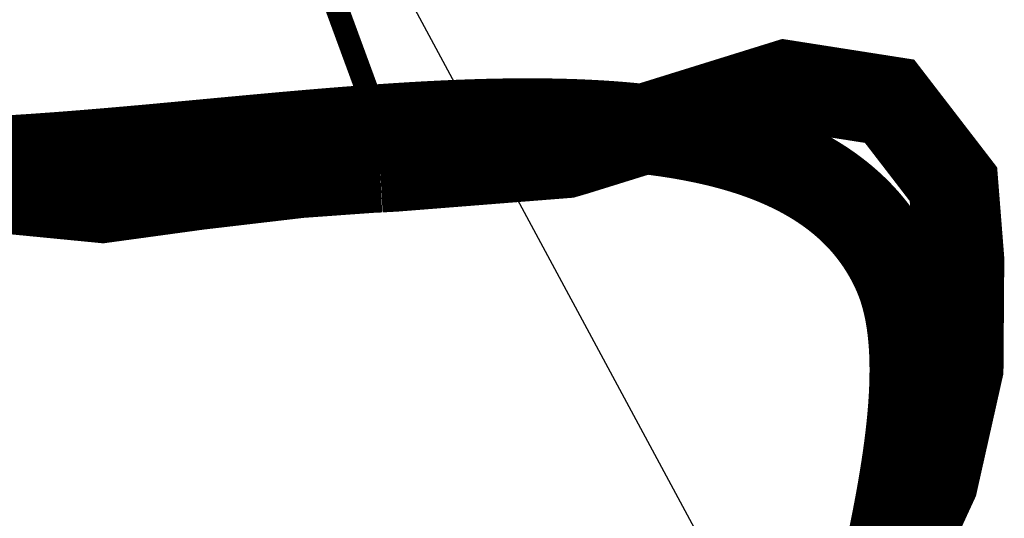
# Model space of a CAD drawing. Header units: metres. Extents: x 149734 to 159069, y 372625 to 380601.
# Tile 6 of 30: x 157291 to 157334, y 375639 to 375661. Entities that reach past the tile are written whole.
import ezdxf

# ---------------------------------------------------------------- set-up
doc = ezdxf.new("R2010")
doc.units = ezdxf.units.M
doc.header["$MEASUREMENT"] = 0
doc.layers.add('Beeklopen', color=7, linetype='Continuous', true_color=0x5291a5)
doc.layers.add('waterlopen', color=7, linetype='Continuous', true_color=0x5291a5)
doc.layers.add('Beeklopen 1900', color=6, linetype='Continuous')

msp = doc.modelspace()

# ---------------------------------------------------------------- linework, layer by layer
at = {"layer": 'Beeklopen', "const_width": 3.9}
for points in [[(157306.8053346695, 375654.5505868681), (157306.4264138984, 375654.533363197), (157303.3089293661, 375654.3094554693), (157298.899669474, 375653.7927453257), (157294.7487646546, 375653.2243641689), (157291.2179120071, 375653.5688375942), (157287.8937434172, 375654.7744945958), (157284.6212458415, 375656.9274535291), (157278.8685395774, 375661.4917264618), (157277.7834482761, 375662.1806733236), (157274.4937270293, 375664.3680795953), (157270.7389666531, 375666.8655119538), (157271.9446236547, 375669.345720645), (157273.046938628, 375672.669889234), (157274.717634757, 375677.6647539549), (157280.2636569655, 375687.9645094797), (157283.0022207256, 375692.2015326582), (157284.5695748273, 375694.6300703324), (157285.826902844, 375698.4365017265)], [(157325.3010118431, 375619.6505359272), (157324.752400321, 375620.637177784), (157324.752400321, 375620.6544014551), (157324.752400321, 375620.6888487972), (157324.8557423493, 375620.9988748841), (157325.9925046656, 375624.5641748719), (157324.752400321, 375629.3006845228), (157324.0117824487, 375632.0909192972), (157324.8557423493, 375632.7970898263), (157328.472713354, 375635.8456796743), (157330.815132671, 375640.9266627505), (157331.9174476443, 375645.835409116), (157331.9518949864, 375650.5546950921), (157331.6935399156, 375653.8271926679), (157328.9205288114, 375657.4269400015), (157324.4079268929, 375658.1331105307), (157315.2621573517, 375655.2912047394), (157314.8487892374, 375655.1706390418), (157307.4426105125, 375654.5850342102), (157306.8053346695, 375654.5505868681)], [(157328.8400017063, 375637.366075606), (157328.855265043, 375637.4376983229), (157328.870515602, 375637.5094160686), (157328.8857513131, 375637.5812266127), (157328.9009701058, 375637.6531277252), (157328.9161699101, 375637.7251171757), (157328.9313486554, 375637.7971927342), (157328.9465042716, 375637.8693521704), (157328.9616346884, 375637.941593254), (157328.9767378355, 375638.0139137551), (157328.9918116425, 375638.0863114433), (157329.0068540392, 375638.1587840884), (157329.0218629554, 375638.2313294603), (157329.0368363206, 375638.3039453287), (157329.0517720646, 375638.3766294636), (157329.0666681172, 375638.4493796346), (157329.081522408, 375638.5221936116), (157329.0963328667, 375638.5950691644), (157329.1110974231, 375638.6680040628), (157329.1258140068, 375638.7409960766), (157329.1404805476, 375638.8140429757), (157329.1550949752, 375638.8871425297), (157329.1696552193, 375638.9602925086), (157329.1841592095, 375639.0334906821), (157329.1986048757, 375639.1067348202), (157329.2129901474, 375639.1800226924), (157329.2273129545, 375639.2533520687), (157329.2415712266, 375639.3267207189), (157329.2557628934, 375639.4001264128), (157329.2698858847, 375639.4735669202), (157329.2839381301, 375639.5470400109), (157329.2979175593, 375639.6205434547), (157329.3118221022, 375639.6940750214), (157329.3256496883, 375639.7676324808), (157329.3393982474, 375639.8412136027), (157329.3530657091, 375639.914816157), (157329.3666500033, 375639.9884379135), (157329.3801490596, 375640.0620766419), (157329.3935608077, 375640.135730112), (157329.4068831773, 375640.2093960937), (157329.4201140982, 375640.2830723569), (157329.4332515, 375640.3567566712), (157329.4462933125, 375640.4304468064), (157329.4592374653, 375640.5041405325), (157329.4656722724, 375640.5409880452), (157329.4720818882, 375640.5778356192), (157329.4784660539, 375640.6146829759), (157329.4848245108, 375640.6515298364), (157329.4911570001, 375640.6883759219), (157329.497463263, 375640.7252209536), (157329.5037430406, 375640.762064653), (157329.5099960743, 375640.798906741), (157329.5162221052, 375640.8357469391), (157329.5224208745, 375640.8725849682), (157329.5285921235, 375640.9094205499), (157329.5347355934, 375640.9462534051), (157329.5408510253, 375640.9830832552), (157329.5469381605, 375641.0199098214), (157329.5529967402, 375641.0567328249), (157329.5590265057, 375641.093551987), (157329.5650271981, 375641.1303670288), (157329.5709985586, 375641.1671776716), (157329.5769403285, 375641.2039836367), (157329.5828522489, 375641.2407846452), (157329.5887340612, 375641.2775804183), (157329.5945855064, 375641.3143706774), (157329.6004063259, 375641.3511551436), (157329.6061962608, 375641.3879335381), (157329.6119550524, 375641.4247055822), (157329.6176824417, 375641.4614709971), (157329.6233781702, 375641.4982295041), (157329.629041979, 375641.5349808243), (157329.6346736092, 375641.5717246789), (157329.6402728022, 375641.6084607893), (157329.645839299, 375641.6451888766), (157329.6513728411, 375641.6819086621), (157329.6568731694, 375641.7186198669), (157329.6623400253, 375641.7553222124), (157329.6677731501, 375641.7920154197), (157329.6731722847, 375641.8286992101), (157329.6785371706, 375641.8653733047), (157329.6838675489, 375641.9020374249), (157329.6891631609, 375641.9386912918), (157329.6944237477, 375641.9753346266), (157329.6996490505, 375642.0119671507), (157329.7048388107, 375642.0485885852), (157329.7099927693, 375642.0851986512), (157329.7151106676, 375642.1217970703), (157329.7201922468, 375642.1583835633), (157329.7252372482, 375642.1949578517), (157329.7302454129, 375642.2315196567), (157329.7352164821, 375642.2680686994), (157329.7401501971, 375642.3046047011), (157329.7450462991, 375642.3411273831), (157329.7499045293, 375642.3776364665), (157329.7547246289, 375642.4141316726), (157329.7595063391, 375642.4506127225), (157329.7642494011, 375642.4870793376), (157329.7689535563, 375642.5235312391), (157329.7736185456, 375642.5599681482), (157329.7782441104, 375642.596389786), (157329.782829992, 375642.6327958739), (157329.7873759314, 375642.6691861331), (157329.7918816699, 375642.7055602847), (157329.7963469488, 375642.74191805), (157329.8007715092, 375642.7782591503), (157329.8051550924, 375642.8145833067), (157329.8094974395, 375642.8508902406), (157329.8137982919, 375642.887179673), (157329.8180573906, 375642.9234513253), (157329.8222744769, 375642.9597049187), (157329.8264492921, 375642.9959401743), (157329.8305815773, 375643.0321568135), (157329.8346710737, 375643.0683545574), (157329.8387175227, 375643.1045331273), (157329.8427206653, 375643.1406922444), (157329.8466802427, 375643.1768316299), (157329.8505959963, 375643.212951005), (157329.8544676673, 375643.2490500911), (157329.8582949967, 375643.2851286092), (157329.8620777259, 375643.3211862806), (157329.865815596, 375643.3572228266), (157329.8695083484, 375643.3932379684), (157329.8731557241, 375643.4292314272), (157329.8767574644, 375643.4652029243), (157329.8803133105, 375643.5011521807), (157329.8838230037, 375643.5370789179), (157329.8872862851, 375643.5729828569), (157329.8907028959, 375643.6088637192), (157329.8940725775, 375643.6447212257), (157329.8973950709, 375643.6805550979), (157329.9006701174, 375643.7163650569), (157329.9038974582, 375643.7521508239), (157329.9070768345, 375643.7879121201), (157329.9102079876, 375643.8236486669), (157329.9132906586, 375643.8593601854), (157329.9163245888, 375643.8950463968), (157329.9193095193, 375643.9307070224), (157329.9222451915, 375643.9663417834), (157329.9251313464, 375644.0019504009), (157329.9279677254, 375644.0375325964), (157329.9307540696, 375644.0730880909), (157329.9334901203, 375644.1086166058), (157329.9361756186, 375644.1441178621), (157329.9388103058, 375644.1795915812), (157329.941393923, 375644.2150374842), (157329.9439262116, 375644.2504552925), (157329.9464069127, 375644.2858447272), (157329.9488357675, 375644.3212055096), (157329.9512125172, 375644.3565373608), (157329.9535369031, 375644.3918400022), (157329.9558086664, 375644.4271131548), (157329.9580275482, 375644.4623565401), (157329.9601932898, 375644.4975698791), (157329.9623056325, 375644.5327528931), (157329.9643643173, 375644.5679053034), (157329.9663690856, 375644.6030268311), (157329.9683196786, 375644.6381171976), (157329.9702158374, 375644.6731761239), (157329.9720573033, 375644.7082033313), (157329.9738438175, 375644.7431985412), (157329.9755751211, 375644.7781614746), (157329.9772509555, 375644.8130918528), (157329.9788710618, 375644.8479893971), (157329.9804351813, 375644.8828538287), (157329.9819430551, 375644.9176848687), (157329.9833944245, 375644.9524822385), (157329.9847890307, 375644.9872456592), (157329.9861266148, 375645.0219748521), (157329.9874069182, 375645.0566695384), (157329.988629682, 375645.0913294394), (157329.9897946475, 375645.1259542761), (157329.9909015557, 375645.16054377), (157329.9919501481, 375645.1950976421), (157329.9929401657, 375645.2296156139), (157329.9938713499, 375645.2640974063), (157329.9947434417, 375645.2985427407), (157329.9955561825, 375645.3329513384), (157329.9963093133, 375645.3673229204), (157329.9970025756, 375645.4016572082), (157329.9976357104, 375645.4359539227), (157329.9982084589, 375645.4702127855), (157329.9987205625, 375645.5044335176), (157329.9991717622, 375645.5386158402), (157329.9995617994, 375645.5727594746), (157329.9998904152, 375645.606864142), (157330.0001573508, 375645.6409295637), (157330.0003623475, 375645.6749554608), (157330.0005051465, 375645.7089415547), (157330.0005854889, 375645.7428875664), (157330.0006031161, 375645.7767932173), (157330.0005577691, 375645.8106582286), (157330.0004491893, 375645.8444823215), (157330.0002771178, 375645.8782652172), (157330.0000412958, 375645.9120066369), (157329.9997414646, 375645.9457063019), (157329.9993773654, 375645.9793639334), (157329.9989487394, 375646.0129792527), (157329.9984553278, 375646.0465519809), (157329.9978968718, 375646.0800818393), (157329.9972731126, 375646.113568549), (157329.9965837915, 375646.1470118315), (157329.9958286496, 375646.1804114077), (157329.9950074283, 375646.2137669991), (157329.9941198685, 375646.2470783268), (157329.9931657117, 375646.280345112), (157329.992144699, 375646.3135670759), (157329.9910565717, 375646.3467439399), (157329.9899010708, 375646.379875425), (157329.9886779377, 375646.4129612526), (157329.9873869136, 375646.4460011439), (157329.9860277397, 375646.47899482), (157329.9846001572, 375646.5119420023), (157329.9831039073, 375646.544842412), (157329.9815387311, 375646.5776957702), (157329.9799043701, 375646.6105017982), (157329.9782005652, 375646.6432602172), (157329.9764270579, 375646.6759707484), (157329.9745835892, 375646.7086331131), (157329.9726699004, 375646.7412470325), (157329.9706857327, 375646.7738122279), (157329.9686308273, 375646.8063284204), (157329.9665049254, 375646.8387953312), (157329.9643077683, 375646.8712126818), (157329.9620390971, 375646.9035801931), (157329.9596986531, 375646.9358975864), (157329.9572861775, 375646.9681645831), (157329.9548014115, 375647.0003809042), (157329.9522440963, 375647.0325462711), (157329.9496139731, 375647.0646604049), (157329.9469107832, 375647.0967230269), (157329.9441342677, 375647.1287338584), (157329.9412841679, 375647.1606926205), (157329.9383602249, 375647.1925990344), (157329.9353621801, 375647.2244528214), (157329.9322897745, 375647.2562537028), (157329.9291427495, 375647.2880013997), (157329.9259208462, 375647.3196956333), (157329.9226238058, 375647.3513361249), (157329.9192513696, 375647.3829225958), (157329.9158032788, 375647.4144547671), (157329.9122792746, 375647.4459323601), (157329.9086790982, 375647.477355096), (157329.9050024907, 375647.5087226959), (157329.9012491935, 375647.5400348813), (157329.8974189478, 375647.5712913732), (157329.8935114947, 375647.6024918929), (157329.8895265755, 375647.6336361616), (157329.8854639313, 375647.6647239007), (157329.8813233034, 375647.6957548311), (157329.8771044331, 375647.7267286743), (157329.8728070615, 375647.7576451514), (157329.8684309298, 375647.7885039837), (157329.8639757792, 375647.8193048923), (157329.8594413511, 375647.8500475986), (157329.8548273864, 375647.8807318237), (157329.8501336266, 375647.9113572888), (157329.8453598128, 375647.9419237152), (157329.8405056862, 375647.9724308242), (157329.8355709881, 375648.0028783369), (157329.8330733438, 375648.0180796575), (157329.8305554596, 375648.0332659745), (157329.8280173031, 375648.0484372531), (157329.8254588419, 375648.0635934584), (157329.8228800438, 375648.0787345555), (157329.8202808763, 375648.0938605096), (157329.8176613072, 375648.1089712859), (157329.815021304, 375648.1240668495), (157329.8123608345, 375648.1391471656), (157329.8096798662, 375648.1542121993), (157329.8069783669, 375648.1692619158), (157329.8042563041, 375648.1842962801), (157329.8015136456, 375648.1993152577), (157329.7987503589, 375648.2143188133), (157329.7959664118, 375648.2293069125), (157329.7931617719, 375648.2442795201), (157329.7903364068, 375648.2592366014), (157329.7874902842, 375648.2741781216), (157329.7846233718, 375648.2891040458), (157329.7817356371, 375648.3040143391), (157329.7788270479, 375648.3189089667), (157329.7758975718, 375648.3337878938), (157329.7729471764, 375648.3486510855), (157329.7699758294, 375648.363498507), (157329.7669834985, 375648.3783301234), (157329.7639701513, 375648.3931458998), (157329.7609357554, 375648.4079458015), (157329.7578802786, 375648.4227297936), (157329.7548036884, 375648.4374978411), (157329.7517059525, 375648.4522499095), (157329.7485870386, 375648.4669859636), (157329.7454469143, 375648.4817059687), (157329.7422855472, 375648.49640989), (157329.7391029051, 375648.5110976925), (157329.7358989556, 375648.5257693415), (157329.7326736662, 375648.5404248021), (157329.7294270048, 375648.5550640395), (157329.7261589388, 375648.5696870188), (157329.722869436, 375648.5842937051), (157329.7195584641, 375648.5988840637), (157329.7162259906, 375648.6134580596), (157329.7128719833, 375648.6280156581), (157329.7094964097, 375648.6425568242), (157329.7060992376, 375648.6570815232), (157329.7026804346, 375648.6715897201), (157329.6992399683, 375648.6860813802), (157329.6957778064, 375648.7005564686), (157329.6922939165, 375648.7150149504), (157329.6887882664, 375648.7294567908), (157329.6852608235, 375648.743881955), (157329.6817115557, 375648.7582904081), (157329.6781404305, 375648.7726821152), (157329.6745474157, 375648.7870570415), (157329.6709324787, 375648.8014151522), (157329.6672955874, 375648.8157564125), (157329.6636367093, 375648.8300807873), (157329.6599558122, 375648.8443882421), (157329.6562528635, 375648.8586787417), (157329.6525278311, 375648.8729522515), (157329.6487806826, 375648.8872087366), (157329.6450113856, 375648.9014481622), (157329.6412199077, 375648.9156704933), (157329.6374062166, 375648.9298756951), (157329.63357028, 375648.9440637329), (157329.6297120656, 375648.9582345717), (157329.6258315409, 375648.9723881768), (157329.6219286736, 375648.9865245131), (157329.6180034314, 375649.000643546), (157329.6140557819, 375649.0147452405), (157329.6100856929, 375649.0288295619), (157329.6060931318, 375649.0428964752), (157329.6020780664, 375649.0569459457), (157329.5980404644, 375649.0709779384), (157329.5939802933, 375649.0849924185), (157329.5898975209, 375649.0989893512), (157329.5857921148, 375649.1129687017), (157329.5816640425, 375649.1269304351), (157329.5775132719, 375649.1408745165), (157329.5733397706, 375649.154800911), (157329.5691435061, 375649.168709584), (157329.5649244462, 375649.1826005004), (157329.5606825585, 375649.1964736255), (157329.5564178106, 375649.2103289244), (157329.5521301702, 375649.2241663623), (157329.547819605, 375649.2379859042), (157329.5434860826, 375649.2517875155), (157329.5391295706, 375649.2655711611), (157329.5347500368, 375649.2793368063), (157329.5303474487, 375649.2930844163), (157329.525921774, 375649.3068139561), (157329.5214729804, 375649.320525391), (157329.5170010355, 375649.3342186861), (157329.512505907, 375649.3478938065), (157329.5079875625, 375649.3615507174), (157329.5034459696, 375649.3751893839), (157329.4988810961, 375649.3888097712), (157329.4942929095, 375649.4024118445), (157329.4896813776, 375649.4159955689), (157329.485046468, 375649.4295609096), (157329.4803881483, 375649.4431078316), (157329.4757063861, 375649.4566363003), (157329.4710011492, 375649.4701462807), (157329.4662724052, 375649.4836377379), (157329.4615201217, 375649.4971106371), (157329.4567442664, 375649.5105649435), (157329.4519448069, 375649.5240006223), (157329.447121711, 375649.5374176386), (157329.4422749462, 375649.5508159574), (157329.4374044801, 375649.5641955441), (157329.4325102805, 375649.5775563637), (157329.427592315, 375649.5908983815), (157329.4226505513, 375649.6042215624), (157329.4176849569, 375649.6175258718), (157329.4126954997, 375649.6308112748), (157329.4076821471, 375649.6440777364), (157329.4026448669, 375649.6573252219), (157329.3975836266, 375649.6705536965), (157329.3924983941, 375649.6837631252), (157329.3873891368, 375649.6969534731), (157329.3822558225, 375649.7101247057), (157329.3770984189, 375649.7232767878), (157329.3719168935, 375649.7364096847), (157329.366711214, 375649.7495233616), (157329.3614813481, 375649.7626177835), (157329.3562272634, 375649.7756929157), (157329.3509489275, 375649.7887487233), (157329.3456463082, 375649.8017851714), (157329.3403193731, 375649.8148022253), (157329.3349680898, 375649.8277998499), (157329.329592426, 375649.8407780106), (157329.3241923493, 375649.8537366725), (157329.3187678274, 375649.8666758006), (157329.3133188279, 375649.8795953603), (157329.3078453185, 375649.8924953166), (157329.3023472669, 375649.9053756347), (157329.2968246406, 375649.9182362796), (157329.2912774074, 375649.9310772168), (157329.2857055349, 375649.9438984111), (157329.2829103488, 375649.9503015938), (157329.2825605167, 375649.9511016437), (157329.2823855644, 375649.9515016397), (157329.2822980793, 375649.9517016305), (157329.2822543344, 375649.951801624), (157329.2822324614, 375649.9518516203), (157329.2821655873, 375649.9520038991), (157329.2794082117, 375649.9582736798), (157329.2738817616, 375649.9708020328), (157329.2627820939, 375649.9958139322), (157329.2516201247, 375650.020766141), (157329.2403959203, 375650.0456587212), (157329.2291095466, 375650.0704917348), (157329.2177610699, 375650.0952652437), (157329.2063505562, 375650.1199793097), (157329.1948780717, 375650.1446339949), (157329.1833436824, 375650.1692293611), (157329.1717474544, 375650.1937654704), (157329.1600894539, 375650.2182423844), (157329.148369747, 375650.2426601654), (157329.1365883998, 375650.2670188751), (157329.1247454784, 375650.2913185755), (157329.1128410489, 375650.3155593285), (157329.1008751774, 375650.3397411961), (157329.0888479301, 375650.3638642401), (157329.076759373, 375650.3879285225), (157329.0646095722, 375650.4119341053), (157329.0523985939, 375650.4358810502), (157329.0401265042, 375650.4597694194), (157329.0277933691, 375650.4835992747), (157329.0153992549, 375650.507370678), (157329.0029442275, 375650.5310836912), (157328.9904283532, 375650.5547383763), (157328.977851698, 375650.5783347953), (157328.965214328, 375650.6018730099), (157328.9525163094, 375650.6253530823), (157328.9397577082, 375650.6487750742), (157328.9269385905, 375650.6721390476), (157328.9140590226, 375650.6954450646), (157328.9011190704, 375650.7186931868), (157328.8881188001, 375650.7418834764), (157328.8750582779, 375650.7650159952), (157328.8619375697, 375650.7880908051), (157328.8487567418, 375650.8111079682), (157328.8355158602, 375650.8340675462), (157328.822214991, 375650.8569696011), (157328.8088542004, 375650.879814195), (157328.7954335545, 375650.9026013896), (157328.7819531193, 375650.9253312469), (157328.768412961, 375650.9480038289), (157328.7548131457, 375650.9706191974), (157328.7411537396, 375650.9931774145), (157328.7274348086, 375651.0156785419), (157328.713656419, 375651.0381226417), (157328.6998186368, 375651.0605097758), (157328.6859215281, 375651.082840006), (157328.6719651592, 375651.1051133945), (157328.6579495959, 375651.127330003), (157328.6438749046, 375651.1494898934), (157328.6297411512, 375651.1715931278), (157328.615548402, 375651.193639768), (157328.6012967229, 375651.215629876), (157328.5869861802, 375651.2375635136), (157328.5726168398, 375651.2594407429), (157328.5581887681, 375651.2812616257), (157328.543702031, 375651.303026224), (157328.5291566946, 375651.3247345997), (157328.5145528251, 375651.3463868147), (157328.4998904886, 375651.367982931), (157328.4851697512, 375651.3895230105), (157328.4703906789, 375651.411007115), (157328.455553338, 375651.4324353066), (157328.4406577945, 375651.4538076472), (157328.4257041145, 375651.4751241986), (157328.4106923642, 375651.4963850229), (157328.3956226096, 375651.5175901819), (157328.380494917, 375651.5387397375), (157328.3653093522, 375651.5598337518), (157328.3500659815, 375651.5808722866), (157328.3347648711, 375651.6018554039), (157328.3194060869, 375651.6227831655), (157328.3039896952, 375651.6436556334), (157328.2885157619, 375651.6644728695), (157328.2729843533, 375651.6852349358), (157328.2573955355, 375651.7059418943), (157328.2417493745, 375651.7265938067), (157328.2260459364, 375651.747190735), (157328.2102852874, 375651.7677327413), (157328.1944674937, 375651.7882198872), (157328.1785926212, 375651.808652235), (157328.1626607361, 375651.8290298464), (157328.1466719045, 375651.8493527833), (157328.1306261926, 375651.8696211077), (157328.1145236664, 375651.8898348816), (157328.098364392, 375651.9099941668), (157328.0821484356, 375651.9300990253), (157328.0658758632, 375651.950149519), (157328.049546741, 375651.9701457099), (157328.0331611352, 375651.9900876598), (157328.0167191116, 375652.0099754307), (157328.0002207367, 375652.0298090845), (157327.9836660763, 375652.0495886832), (157327.9670551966, 375652.0693142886), (157327.9503881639, 375652.0889859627), (157327.933665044, 375652.1086037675), (157327.9168859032, 375652.1281677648), (157327.9000508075, 375652.1476780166), (157327.8831598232, 375652.1671345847), (157327.8662130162, 375652.1865375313), (157327.8492104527, 375652.2058869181), (157327.8321521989, 375652.225182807), (157327.8150383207, 375652.2444252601), (157327.7978688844, 375652.2636143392), (157327.780643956, 375652.2827501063), (157327.7633636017, 375652.3018326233), (157327.7460278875, 375652.320861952), (157327.7286368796, 375652.3398381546), (157327.7111906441, 375652.3587612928), (157327.693689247, 375652.3776314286), (157327.6761327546, 375652.396448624), (157327.6585212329, 375652.4152129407), (157327.640854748, 375652.4339244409), (157327.623133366, 375652.4525831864), (157327.6053571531, 375652.4711892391), (157327.5875261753, 375652.489742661), (157327.5696404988, 375652.508243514), (157327.5517001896, 375652.52669186), (157327.533705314, 375652.5450877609), (157327.5156559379, 375652.5634312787), (157327.4975521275, 375652.5817224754), (157327.4793939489, 375652.5999614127), (157327.4611814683, 375652.6181481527), (157327.4429147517, 375652.6362827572), (157327.4245938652, 375652.6543652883), (157327.406218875, 375652.6723958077), (157327.3877898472, 375652.6903743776), (157327.3693068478, 375652.7083010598), (157327.350769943, 375652.7261759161), (157327.3321791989, 375652.7439990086), (157327.3135346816, 375652.7617703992), (157327.2948364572, 375652.7794901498), (157327.2760845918, 375652.7971583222), (157327.2572791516, 375652.8147749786), (157327.2384202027, 375652.8323401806), (157327.219507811, 375652.8498539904), (157327.2005420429, 375652.8673164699), (157327.1815229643, 375652.8847276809), (157327.1624506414, 375652.9020876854), (157327.1433251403, 375652.9193965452), (157327.1241465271, 375652.9366543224), (157327.1049148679, 375652.9538610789), (157327.0856302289, 375652.9710168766), (157327.0662926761, 375652.9881217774), (157327.0469022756, 375653.0051758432), (157327.0274590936, 375653.022179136), (157327.0079631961, 375653.0391317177), (157326.9884146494, 375653.0560336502), (157326.9688135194, 375653.0728849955), (157326.9491598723, 375653.0896858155), (157326.9294537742, 375653.106436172), (157326.9096952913, 375653.1231361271), (157326.8898844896, 375653.1397857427), (157326.8700214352, 375653.1563850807), (157326.8501061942, 375653.1729342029), (157326.8301388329, 375653.1894331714), (157326.8101194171, 375653.2058820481), (157326.7900480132, 375653.2222808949), (157326.7699246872, 375653.2386297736), (157326.7497495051, 375653.2549287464), (157326.7295225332, 375653.271177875), (157326.7092438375, 375653.2873772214), (157326.6889134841, 375653.3035268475), (157326.6685315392, 375653.3196268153), (157326.6480980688, 375653.3356771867), (157326.6276131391, 375653.3516780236), (157326.6070768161, 375653.3676293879), (157326.586489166, 375653.3835313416), (157326.565850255, 375653.3993839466), (157326.545160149, 375653.4151872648), (157326.5244189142, 375653.4309413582), (157326.5036266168, 375653.4466462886), (157326.4827833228, 375653.462302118), (157326.4618890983, 375653.4779089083), (157326.4409440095, 375653.4934667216), (157326.4199481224, 375653.5089756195), (157326.3989015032, 375653.5244356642), (157326.3778042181, 375653.5398469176), (157326.356656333, 375653.5552094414), (157326.3354579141, 375653.5705232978), (157326.3142090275, 375653.5857885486), (157326.2929097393, 375653.6010052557), (157326.2715601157, 375653.6161734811), (157326.2501602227, 375653.6312932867), (157326.2287101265, 375653.6463647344), (157326.2072098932, 375653.6613878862), (157326.1856595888, 375653.6763628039), (157326.1640592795, 375653.6912895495), (157326.1424090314, 375653.706168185), (157326.1207089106, 375653.7209987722), (157326.0989589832, 375653.7357813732), (157326.0771593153, 375653.7505160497), (157326.0553099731, 375653.7652028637), (157326.0334110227, 375653.7798418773), (157326.01146253, 375653.7944331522), (157325.9894645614, 375653.8089767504), (157325.9674171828, 375653.8234727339), (157325.9453204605, 375653.8379211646), (157325.9231744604, 375653.8523221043), (157325.9009792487, 375653.8666756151), (157325.8787348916, 375653.8809817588), (157325.856441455, 375653.8952405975), (157325.8340990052, 375653.9094521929), (157325.8117076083, 375653.923616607), (157325.7892673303, 375653.9377339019), (157325.7667782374, 375653.9518041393), (157325.7442403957, 375653.9658273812), (157325.7216538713, 375653.9798036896), (157325.6990187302, 375653.9937331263), (157325.6763350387, 375654.0076157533), (157325.6536028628, 375654.0214516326), (157325.6308222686, 375654.035240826), (157325.6079933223, 375654.0489833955), (157325.5851160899, 375654.062679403), (157325.5621906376, 375654.0763289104), (157325.5392170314, 375654.0899319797), (157325.5161953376, 375654.1034886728), (157325.4931256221, 375654.1169990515), (157325.4700079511, 375654.130463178), (157325.4468423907, 375654.1438811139), (157325.4236290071, 375654.1572529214), (157325.4003678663, 375654.1705786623), (157325.3770590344, 375654.1838583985), (157325.3537025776, 375654.1970921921), (157325.330298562, 375654.2102801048), (157325.3068470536, 375654.2234221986), (157325.2833481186, 375654.2365185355), (157325.2598018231, 375654.2495691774), (157325.2362082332, 375654.2625741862), (157325.212567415, 375654.2755336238), (157325.1888794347, 375654.2884475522), (157325.1651443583, 375654.3013160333), (157325.1413622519, 375654.314139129), (157325.1175331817, 375654.3269169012), (157325.0936572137, 375654.3396494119), (157325.0697344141, 375654.352336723), (157325.0457648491, 375654.3649788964), (157325.0217485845, 375654.3775759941), (157324.9976856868, 375654.3901280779), (157324.9735762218, 375654.4026352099), (157324.9494202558, 375654.4150974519), (157324.9252178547, 375654.4275148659), (157324.9009690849, 375654.4398875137), (157324.8766740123, 375654.4522154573), (157324.852332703, 375654.4644987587), (157324.8279452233, 375654.4767374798), (157324.8035116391, 375654.4889316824), (157324.7790320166, 375654.5010814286), (157324.754506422, 375654.5131867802), (157324.7299349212, 375654.5252477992), (157324.7053175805, 375654.5372645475), (157324.6806544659, 375654.549237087), (157324.6559456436, 375654.5611654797), (157324.6311911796, 375654.5730497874), (157324.6063911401, 375654.5848900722), (157324.5815455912, 375654.5966863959), (157324.556654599, 375654.6084388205), (157324.5317182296, 375654.6201474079), (157324.506736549, 375654.6318122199), (157324.4817096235, 375654.6434333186), (157324.4566375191, 375654.6550107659), (157324.431520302, 375654.6665446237), (157324.4063580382, 375654.6780349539), (157324.381150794, 375654.6894818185), (157324.3558986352, 375654.7008852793), (157324.3306016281, 375654.7122453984), (157324.3052598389, 375654.7235622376), (157324.2798733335, 375654.7348358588), (157324.2544421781, 375654.746066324), (157324.2289664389, 375654.7572536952), (157324.2034461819, 375654.7683980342), (157324.1778814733, 375654.7794994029), (157324.1522723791, 375654.7905578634), (157324.1266189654, 375654.8015734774), (157324.1009212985, 375654.812546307), (157324.0751794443, 375654.8234764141), (157324.049393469, 375654.8343638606), (157324.0235634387, 375654.8452087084), (157323.9976894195, 375654.8560110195), (157323.9717714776, 375654.8667708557), (157323.945809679, 375654.8774882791), (157323.9198040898, 375654.8881633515), (157323.8937547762, 375654.8987961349), (157323.8676618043, 375654.9093866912), (157323.8415252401, 375654.9199350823), (157323.8153451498, 375654.9304413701), (157323.7891215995, 375654.9409056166), (157323.7628546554, 375654.9513278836), (157323.7365443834, 375654.9617082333), (157323.7101908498, 375654.9720467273), (157323.6837941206, 375654.9823434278), (157323.6573542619, 375654.9925983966), (157323.6308713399, 375655.0028116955), (157323.6043454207, 375655.0129833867), (157323.5777765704, 375655.0231135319), (157323.551164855, 375655.0332021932), (157323.5245103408, 375655.0432494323), (157323.4978130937, 375655.0532553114), (157323.47107318, 375655.0632198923), (157323.4442906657, 375655.0731432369), (157323.4174656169, 375655.0830254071), (157323.3905980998, 375655.0928664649), (157323.3636881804, 375655.1026664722), (157323.3367359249, 375655.1124254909), (157323.3097413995, 375655.122143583), (157323.28270467, 375655.1318208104), (157323.2556258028, 375655.141457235), (157323.2285048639, 375655.1510529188), (157323.2013419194, 375655.1606079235), (157323.1741370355, 375655.1701223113), (157323.1468902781, 375655.179596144), (157323.1196017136, 375655.1890294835), (157323.0922714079, 375655.1984223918), (157323.0648994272, 375655.2077749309), (157323.0374858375, 375655.2170871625), (157323.0100307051, 375655.2263591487), (157322.9825340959, 375655.2355909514), (157322.9549960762, 375655.2447826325), (157322.927416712, 375655.2539342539), (157322.8997960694, 375655.2630458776), (157322.8721342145, 375655.2721175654), (157322.8444312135, 375655.2811493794), (157322.8166871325, 375655.2901413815), (157322.7889020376, 375655.2990936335), (157322.7610759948, 375655.3080061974), (157322.7332090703, 375655.3168791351), (157322.7053013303, 375655.3257125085), (157322.6773528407, 375655.3345063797), (157322.6493636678, 375655.3432608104), (157322.6213338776, 375655.3519758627), (157322.5932635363, 375655.3606515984), (157322.5651527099, 375655.3692880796), (157322.5370014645, 375655.377885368), (157322.5088098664, 375655.3864435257), (157322.4805779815, 375655.3949626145), (157322.4523058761, 375655.4034426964), (157322.4239936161, 375655.4118838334), (157322.3956412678, 375655.4202860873), (157322.3672488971, 375655.42864952), (157322.3388165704, 375655.4369741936), (157322.3103443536, 375655.4452601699), (157322.2818323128, 375655.4535075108), (157322.2532805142, 375655.4617162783), (157322.2246890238, 375655.4698865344), (157322.1960579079, 375655.4780183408), (157322.1673872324, 375655.4861117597), (157322.1386770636, 375655.4941668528), (157322.1099274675, 375655.5021836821), (157322.0811385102, 375655.5101623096), (157322.0523102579, 375655.5181027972), (157322.0234427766, 375655.5260052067), (157321.9945361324, 375655.5338696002), (157321.9655903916, 375655.5416960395), (157321.9366056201, 375655.5494845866), (157321.9075818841, 375655.5572353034), (157321.8785192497, 375655.5649482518), (157321.849417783, 375655.5726234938), (157321.8202775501, 375655.5802610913), (157321.7910986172, 375655.5878611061), (157321.7618810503, 375655.5954236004), (157321.7326249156, 375655.6029486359), (157321.7033302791, 375655.6104362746), (157321.673997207, 375655.6178865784), (157321.6446257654, 375655.6252996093), (157321.6152160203, 375655.632675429), (157321.585768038, 375655.6400140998), (157321.5562818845, 375655.6473156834), (157321.5267576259, 375655.6545802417), (157321.4971953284, 375655.6618078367), (157321.4675950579, 375655.6689985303), (157321.4379568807, 375655.6761523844), (157321.408280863, 375655.683269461), (157321.3785670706, 375655.690349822), (157321.3488155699, 375655.6973935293), (157321.3190264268, 375655.7044006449), (157321.2891997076, 375655.7113712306), (157321.2593354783, 375655.7183053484), (157321.229433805, 375655.7252030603), (157321.1994947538, 375655.732064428), (157321.1695183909, 375655.7388895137), (157321.1395047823, 375655.7456783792), (157321.1094539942, 375655.7524310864), (157321.0793660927, 375655.7591476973), (157321.0492411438, 375655.7658282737), (157321.0190792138, 375655.7724728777), (157320.9888803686, 375655.7790815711), (157320.9586446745, 375655.7856544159), (157320.9283721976, 375655.7921914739), (157320.8980630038, 375655.7986928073), (157320.8677171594, 375655.8051584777), (157320.8373347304, 375655.8115885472), (157320.8069157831, 375655.8179830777), (157320.7764603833, 375655.8243421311), (157320.7459685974, 375655.8306657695), (157320.7154404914, 375655.8369540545), (157320.6848761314, 375655.8432070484), (157320.6542755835, 375655.8494248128), (157320.6236389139, 375655.8556074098), (157320.5929661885, 375655.8617549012), (157320.5622574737, 375655.8678673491), (157320.5315128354, 375655.8739448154), (157320.5007323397, 375655.8799873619), (157320.4699160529, 375655.8859950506), (157320.4390640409, 375655.8919679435), (157320.4081763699, 375655.8979061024), (157320.3772531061, 375655.9038095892), (157320.3462943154, 375655.909678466), (157320.3153000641, 375655.9155127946), (157320.2842704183, 375655.921312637), (157320.2532054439, 375655.927078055), (157320.2221052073, 375655.9328091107), (157320.1909697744, 375655.9385058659), (157320.1597992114, 375655.9441683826), (157320.1285935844, 375655.9497967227), (157320.0973529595, 375655.955390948), (157320.0660774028, 375655.9609511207), (157320.0347669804, 375655.9664773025), (157320.0034217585, 375655.9719695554), (157319.9720418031, 375655.9774279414), (157319.9406271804, 375655.9828525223), (157319.9091779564, 375655.9882433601), (157319.8776941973, 375655.9936005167), (157319.8461759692, 375655.998924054), (157319.8146233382, 375656.004214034), (157319.7830363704, 375656.0094705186), (157319.7514151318, 375656.0146935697), (157319.7197596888, 375656.0198832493), (157319.6880701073, 375656.0250396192), (157319.6563464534, 375656.0301627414), (157319.6245887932, 375656.0352526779), (157319.5927971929, 375656.0403094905), (157319.5609717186, 375656.0453332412), (157319.5291124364, 375656.0503239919), (157319.4972194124, 375656.0552818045), (157319.4652927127, 375656.060206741), (157319.4333324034, 375656.0650988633), (157319.4013385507, 375656.0699582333), (157319.3693112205, 375656.0747849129), (157319.3372504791, 375656.0795789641), (157319.3051563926, 375656.0843404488), (157319.2730290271, 375656.0890694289), (157319.2408684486, 375656.0937659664), (157319.2086747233, 375656.0984301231), (157319.1764479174, 375656.1030619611), (157319.1441880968, 375656.1076615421), (157319.1118953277, 375656.1122289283), (157319.0795696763, 375656.1167641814), (157319.0472112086, 375656.1212673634), (157319.0148199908, 375656.1257385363), (157318.9823960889, 375656.1301777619), (157318.9499395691, 375656.1345851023), (157318.9174504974, 375656.1389606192), (157318.8849289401, 375656.1433043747), (157318.8523749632, 375656.1476164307), (157318.8197886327, 375656.151896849), (157318.7871700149, 375656.1561456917), (157318.7545191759, 375656.1603630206), (157318.7218361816, 375656.1645488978), (157318.6891210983, 375656.168703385), (157318.6563739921, 375656.1728265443), (157318.6235949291, 375656.1769184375), (157318.5907839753, 375656.1809791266), (157318.5579411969, 375656.1850086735), (157318.52506666, 375656.1890071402), (157318.4921604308, 375656.1929745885), (157318.4592225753, 375656.1969110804), (157318.4262531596, 375656.2008166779), (157318.3932522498, 375656.2046914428), (157318.3602199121, 375656.2085354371), (157318.3271562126, 375656.2123487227), (157318.2940612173, 375656.2161313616), (157318.2609349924, 375656.2198834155), (157318.227777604, 375656.2236049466), (157318.1945891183, 375656.2272960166), (157318.1613696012, 375656.2309566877), (157318.1281191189, 375656.2345870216), (157318.0948377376, 375656.2381870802), (157318.0615255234, 375656.2417569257), (157318.0281825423, 375656.2452966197), (157317.9948088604, 375656.2488062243), (157317.961404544, 375656.2522858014), (157317.927969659, 375656.2557354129), (157317.8945042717, 375656.2591551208), (157317.861008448, 375656.262544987), (157317.8274822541, 375656.2659050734), (157317.7939257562, 375656.2692354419), (157317.7603390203, 375656.2725361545), (157317.7267221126, 375656.2758072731), (157317.6930750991, 375656.2790488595), (157317.659398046, 375656.2822609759), (157317.6256910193, 375656.285443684), (157317.5919540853, 375656.2885970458), (157317.5581873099, 375656.2917211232), (157317.5243907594, 375656.2948159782), (157317.4905644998, 375656.2978816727), (157317.4567085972, 375656.3009182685), (157317.4228231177, 375656.3039258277), (157317.3889081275, 375656.3069044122), (157317.3549636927, 375656.3098540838), (157317.3209898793, 375656.3127749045), (157317.2869867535, 375656.3156669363), (157317.2529543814, 375656.3185302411), (157317.2188928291, 375656.3213648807), (157317.1848021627, 375656.3241709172), (157317.1506824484, 375656.3269484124), (157317.1165337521, 375656.3296974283), (157317.0823561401, 375656.3324180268), (157317.0481496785, 375656.3351102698), (157317.0139144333, 375656.3377742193), (157316.9796504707, 375656.3404099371), (157316.9453578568, 375656.3430174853), (157316.9110366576, 375656.3455969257), (157316.8766869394, 375656.3481483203), (157316.8423087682, 375656.3506717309), (157316.8079022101, 375656.3531672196), (157316.7734673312, 375656.3556348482), (157316.7390041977, 375656.3580746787), (157316.7045128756, 375656.360486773), (157316.6699934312, 375656.362871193), (157316.6354459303, 375656.3652280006), (157316.6008704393, 375656.3675572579), (157316.5662670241, 375656.3698590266), (157316.531635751, 375656.3721333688), (157316.496976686, 375656.3743803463), (157316.4622898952, 375656.3766000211), (157316.4275754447, 375656.3787924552), (157316.3928334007, 375656.3809577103), (157316.3580638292, 375656.3830958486), (157316.3232667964, 375656.3852069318), (157316.2884423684, 375656.387291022), (157316.2535906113, 375656.389348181), (157316.2187115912, 375656.3913784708), (157316.1838053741, 375656.3933819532), (157316.1488720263, 375656.3953586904), (157316.1139116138, 375656.397308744), (157316.0789242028, 375656.3992321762), (157316.0439098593, 375656.4011290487), (157316.0088686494, 375656.4029994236), (157315.9738006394, 375656.4048433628), (157315.9387058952, 375656.4066609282), (157315.903584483, 375656.4084521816), (157315.8684364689, 375656.4102171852), (157315.8332619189, 375656.4119560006), (157315.7980608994, 375656.41366869), (157315.7628334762, 375656.4153553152), (157315.7275797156, 375656.4170159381), (157315.6922996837, 375656.4186506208), (157315.6569934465, 375656.4202594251), (157315.6216610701, 375656.4218424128), (157315.5863026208, 375656.4233996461), (157315.5509181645, 375656.4249311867), (157315.5155077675, 375656.4264370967), (157315.4800714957, 375656.4279174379), (157315.4446094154, 375656.4293722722), (157315.4091215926, 375656.4308016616), (157315.3736080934, 375656.4322056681), (157315.338068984, 375656.4335843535), (157315.3025043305, 375656.4349377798), (157315.2669141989, 375656.4362660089), (157315.2312986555, 375656.4375691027), (157315.1956577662, 375656.4388471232), (157315.1599915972, 375656.4401001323), (157315.1243002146, 375656.4413281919), (157315.0885836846, 375656.4425313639), (157315.0528420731, 375656.4437097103), (157315.0170754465, 375656.444863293), (157314.9812838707, 375656.4459921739), (157314.9454674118, 375656.4470964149), (157314.909626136, 375656.448176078), (157314.8737601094, 375656.4492312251), (157314.8378693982, 375656.4502619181), (157314.8019540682, 375656.451268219), (157314.7660141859, 375656.4522501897), (157314.7300498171, 375656.453207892), (157314.6940610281, 375656.4541413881), (157314.6580478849, 375656.4550507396), (157314.6220104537, 375656.4559360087), (157314.5859488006, 375656.4567972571), (157314.5498629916, 375656.457634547), (157314.5137530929, 375656.4584479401), (157314.4776191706, 375656.4592374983), (157314.4414612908, 375656.4600032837), (157314.4052795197, 375656.4607453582), (157314.3690739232, 375656.4614637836), (157314.3328445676, 375656.4621586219), (157314.296591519, 375656.4628299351), (157314.2603148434, 375656.463477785), (157314.224014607, 375656.4641022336), (157314.1876908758, 375656.4647033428), (157314.1513437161, 375656.4652811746), (157314.1149731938, 375656.4658357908), (157314.0785793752, 375656.4663672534), (157314.0421623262, 375656.4668756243), (157314.0057221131, 375656.4673609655), (157313.969258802, 375656.4678233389), (157313.9327724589, 375656.4682628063), (157313.8962631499, 375656.4686794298), (157313.8597309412, 375656.4690732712), (157313.8231758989, 375656.4694443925), (157313.7865980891, 375656.4697928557), (157313.7499975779, 375656.4701187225), (157313.7133744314, 375656.470422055), (157313.6767287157, 375656.4707029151), (157313.640060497, 375656.4709613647), (157313.6033698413, 375656.4711974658), (157313.5666568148, 375656.4714112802), (157313.5299214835, 375656.47160287), (157313.4931639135, 375656.4717722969), (157313.4563841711, 375656.471919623), (157313.4195823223, 375656.4720449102), (157313.3827584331, 375656.4721482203), (157313.3459125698, 375656.4722296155), (157313.3090447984, 375656.4722891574), (157313.2721551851, 375656.4723269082), (157313.2352437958, 375656.4723429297), (157313.1983106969, 375656.4723372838), (157313.1613559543, 375656.4723100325), (157313.1243796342, 375656.4722612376), (157313.0873818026, 375656.4721909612), (157313.0503625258, 375656.4720992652), (157313.0133218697, 375656.4719862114), (157312.9762599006, 375656.4718518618), (157312.9391766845, 375656.4716962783), (157312.9020722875, 375656.471519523), (157312.8649467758, 375656.4713216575), (157312.8278002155, 375656.471102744), (157312.7906326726, 375656.4708628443), (157312.7534442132, 375656.4706020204), (157312.7162349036, 375656.4703203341), (157312.6790048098, 375656.4700178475), (157312.6417539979, 375656.4696946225), (157312.6044825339, 375656.4693507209), (157312.5671904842, 375656.4689862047), (157312.5298779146, 375656.4686011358), (157312.4925448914, 375656.4681955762), (157312.4551914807, 375656.4677695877), (157312.4178177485, 375656.4673232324), (157312.380423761, 375656.4668565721), (157312.3430095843, 375656.4663696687), (157312.3055752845, 375656.4658625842), (157312.2681209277, 375656.4653353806), (157312.2306465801, 375656.4647881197), (157312.1931523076, 375656.4642208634), (157312.1556381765, 375656.4636336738), (157312.1181042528, 375656.4630266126), (157312.0805506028, 375656.462399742), (157312.0429772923, 375656.4617531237), (157312.0053843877, 375656.4610868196), (157311.9677719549, 375656.4604008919), (157311.9301400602, 375656.4596954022), (157311.8924887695, 375656.4589704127), (157311.8548181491, 375656.4582259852), (157311.817128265, 375656.4574621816), (157311.7794191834, 375656.4566790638), (157311.7416909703, 375656.4558766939), (157311.7039436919, 375656.4550551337), (157311.6661774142, 375656.4542144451), (157311.6283922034, 375656.4533546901), (157311.5905881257, 375656.4524759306), (157311.552765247, 375656.4515782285), (157311.5149236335, 375656.4506616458), (157311.4770633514, 375656.4497262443), (157311.4391844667, 375656.4487720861), (157311.4012870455, 375656.447799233), (157311.363371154, 375656.4468077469), (157311.3254368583, 375656.4457976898), (157311.2874842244, 375656.4447691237), (157311.2495133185, 375656.4437221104), (157311.2115242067, 375656.4426567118), (157311.1735169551, 375656.44157299), (157311.1354916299, 375656.4404710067), (157311.097448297, 375656.439350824), (157311.0593870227, 375656.4382125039), (157311.0213078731, 375656.437056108), (157310.9832109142, 375656.4358816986), (157310.9450962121, 375656.4346893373), (157310.8688138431, 375656.4322510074), (157310.7924612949, 375656.4297416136), (157310.7160390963, 375656.4271616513), (157310.6395477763, 375656.4245116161), (157310.5629878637, 375656.4217920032), (157310.4863598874, 375656.4190033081), (157310.4096643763, 375656.4161460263), (157310.3329018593, 375656.4132206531), (157310.2560728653, 375656.410227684), (157310.1791779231, 375656.4071676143), (157310.1022175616, 375656.4040409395), (157310.0251923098, 375656.400848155), (157309.9481026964, 375656.3975897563), (157309.8709492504, 375656.3942662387), (157309.7937325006, 375656.3908780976), (157309.716452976, 375656.3874258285), (157309.6391112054, 375656.3839099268), (157309.5617077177, 375656.3803308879), (157309.4842430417, 375656.3766892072), (157309.4067177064, 375656.3729853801), (157309.3291322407, 375656.3692199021), (157309.2514871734, 375656.3653932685), (157309.1737830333, 375656.3615059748), (157309.0960203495, 375656.3575585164), (157309.0181996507, 375656.3535513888), (157308.9403214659, 375656.3494850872), (157308.8623863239, 375656.3453601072), (157308.7843947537, 375656.3411769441), (157308.706347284, 375656.3369360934), (157308.6282444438, 375656.3326380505), (157308.5500867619, 375656.3282833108), (157308.4718747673, 375656.3238723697), (157308.3936089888, 375656.3194057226), (157308.3152899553, 375656.314883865), (157308.2369181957, 375656.3103072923), (157308.1584942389, 375656.3056764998), (157308.0800186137, 375656.300991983), (157308.001491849, 375656.2962542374), (157307.9229144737, 375656.2914637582), (157307.8442870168, 375656.286621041), (157307.765610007, 375656.2817265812), (157307.6868839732, 375656.2767808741), (157307.6081094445, 375656.2717844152), (157307.5292869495, 375656.2667377), (157307.4504170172, 375656.2616412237), (157307.3715001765, 375656.2564954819), (157307.2925369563, 375656.2513009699), (157307.2135278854, 375656.2460581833), (157307.1344734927, 375656.2407676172), (157307.0553743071, 375656.2354297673), (157306.9762308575, 375656.2300451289), (157306.8970436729, 375656.2246141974), (157306.8178132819, 375656.2191374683), (157306.7385402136, 375656.213615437), (157306.6592249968, 375656.2080485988), (157306.5798681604, 375656.2024374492), (157306.5004702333, 375656.1967824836), (157306.4210317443, 375656.1910841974), (157306.3415532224, 375656.1853430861), (157306.2620351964, 375656.179559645), (157306.1824781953, 375656.1737343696), (157306.1028827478, 375656.1678677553), (157306.0232493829, 375656.1619602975), (157305.9435786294, 375656.1560124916), (157305.8638710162, 375656.150024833), (157305.7841270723, 375656.1439978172), (157305.7043473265, 375656.1379319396), (157305.6245323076, 375656.1318276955), (157305.5446825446, 375656.1256855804), (157305.4647985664, 375656.1195060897), (157305.3848809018, 375656.1132897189), (157305.3049300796, 375656.1070369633), (157305.2249466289, 375656.1007483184), (157305.1449310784, 375656.0944242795), (157305.0648839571, 375656.0880653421), (157304.9848057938, 375656.0816720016), (157304.9046971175, 375656.0752447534), (157304.8245584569, 375656.068784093), (157304.744390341, 375656.0622905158), (157304.6641932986, 375656.055764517), (157304.5839678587, 375656.0492065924), (157304.5037145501, 375656.042617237), (157304.4234339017, 375656.0359969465), (157304.3431264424, 375656.0293462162), (157304.2627927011, 375656.0226655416), (157304.1824332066, 375656.0159554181), (157304.1020484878, 375656.009216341), (157304.0216390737, 375656.0024488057), (157303.9412054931, 375655.9956533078), (157303.8607482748, 375655.9888303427), (157303.7802679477, 375655.9819804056), (157303.6997650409, 375655.9751039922), (157303.619240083, 375655.9682015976), (157303.538693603, 375655.9612737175), (157303.4581261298, 375655.9543208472), (157303.3775381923, 375655.9473434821), (157303.2969303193, 375655.9403421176), (157303.2163030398, 375655.9333172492), (157303.1356568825, 375655.9262693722), (157303.0549923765, 375655.9191989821), (157302.9743100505, 375655.9121065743), (157302.8936104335, 375655.9049926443), (157302.8128940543, 375655.8978576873), (157302.7321614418, 375655.8907021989), (157302.651413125, 375655.8835266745), (157302.4898714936, 375655.8691174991), (157302.3282733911, 375655.8546341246), (157302.1666230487, 375655.8400805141), (157302.0049246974, 375655.8254606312), (157301.8431825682, 375655.810778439), (157301.6814008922, 375655.796037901), (157301.5195839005, 375655.7812429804), (157301.357735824, 375655.7663976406), (157301.1958608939, 375655.7515058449), (157301.0339633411, 375655.7365715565), (157300.8720473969, 375655.721598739), (157300.7101172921, 375655.7065913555), (157300.5481772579, 375655.6915533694), (157300.2242843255, 375655.6614014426), (157299.9004024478, 375655.6311746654), (157299.5765654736, 375655.6009047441), (157299.252807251, 375655.5706233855), (157299.0909682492, 375655.5554883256), (157298.9291616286, 375655.5403622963), (157298.7673916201, 375655.5252492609), (157298.6056624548, 375655.5101531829), (157298.4439783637, 375655.4950780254), (157298.282343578, 375655.4800277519), (157298.1207623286, 375655.4650063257), (157297.9592388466, 375655.45001771), (157297.7977773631, 375655.4350658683), (157297.6363821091, 375655.4201547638), (157297.4750573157, 375655.4052883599), (157297.3138072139, 375655.3904706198), (157297.1526360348, 375655.3757055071), (157297.0720813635, 375655.3683439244), (157296.9915480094, 375655.3609969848), (157296.9110365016, 375655.3536651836), (157296.8305473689, 375655.3463490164), (157296.7500811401, 375655.3390489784), (157296.6696383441, 375655.3317655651), (157296.5892195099, 375655.324499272), (157296.5088251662, 375655.3172505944), (157296.4284558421, 375655.3100200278), (157296.3481120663, 375655.3028080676), (157296.2677943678, 375655.2956152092), (157296.1875032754, 375655.2884419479), (157296.107239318, 375655.2812887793), (157296.0270030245, 375655.2741561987), (157295.9467949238, 375655.2670447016), (157295.8666155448, 375655.2599547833), (157295.7864654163, 375655.2528869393), (157295.7063450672, 375655.245841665), (157295.6262550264, 375655.2388194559), (157295.5461958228, 375655.2318208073), (157295.4661679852, 375655.2248462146), (157295.3861720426, 375655.2178961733), (157295.3062085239, 375655.2109711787), (157295.2262779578, 375655.2040717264), (157295.1463808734, 375655.1971983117), (157295.0665177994, 375655.19035143), (157294.9866892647, 375655.1835315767), (157294.9068957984, 375655.1767392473), (157294.8271379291, 375655.1699749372), (157294.7474161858, 375655.1632391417), (157294.6677310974, 375655.1565323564), (157294.5880831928, 375655.1498550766), (157294.5084730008, 375655.1432077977), (157294.4289010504, 375655.1365910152), (157294.3493678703, 375655.1300052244), (157294.2698739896, 375655.1234509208), (157294.190419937, 375655.1169285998), (157294.1110062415, 375655.1104387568), (157294.0316334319, 375655.1039818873), (157293.9523020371, 375655.0975584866), (157293.8730125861, 375655.0911690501), (157293.7937656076, 375655.0848140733), (157293.7145616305, 375655.0784940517), (157293.6354011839, 375655.0722094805), (157293.5562847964, 375655.0659608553), (157293.4772129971, 375655.0597486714), (157293.3981863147, 375655.0535734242), (157293.3192052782, 375655.0474356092), (157293.2402704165, 375655.0413357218), (157293.1613822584, 375655.0352742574), (157293.0825413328, 375655.0292517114), (157293.0037481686, 375655.0232685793), (157292.9250032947, 375655.0173253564), (157292.8463072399, 375655.0114225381), (157292.7676605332, 375655.00556062), (157292.6890637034, 375654.9997400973), (157292.6105172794, 375654.9939614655), (157292.5320217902, 375654.9882252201), (157292.4535777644, 375654.9825318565), (157292.3751857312, 375654.9768818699), (157292.2968462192, 375654.971275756), (157292.2185597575, 375654.96571401), (157292.1403268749, 375654.9601971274), (157292.0621481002, 375654.9547256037), (157291.9840239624, 375654.9492999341), (157291.9059549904, 375654.9439206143), (157291.8279417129, 375654.9385881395), (157291.749984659, 375654.9333030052), (157291.6720843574, 375654.9280657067), (157291.5942413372, 375654.9228767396), (157291.5164561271, 375654.9177365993), (157291.438729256, 375654.9126457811), (157291.3610612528, 375654.9076047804), (157291.2834526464, 375654.9026140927), (157291.2059039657, 375654.8976742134), (157291.1284157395, 375654.8927856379), (157291.0509884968, 375654.8879488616), (157290.9736227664, 375654.88316438), (157290.8963190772, 375654.8784326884), (157290.8190779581, 375654.8737542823), (157290.7418999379, 375654.869129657), (157290.6647855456, 375654.8645593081), (157290.58773531, 375654.8600437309), (157290.5107497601, 375654.8555834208), (157290.4338294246, 375654.8511788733), (157290.3569748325, 375654.8468305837), (157290.2801865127, 375654.8425390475), (157290.2034649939, 375654.8383047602), (157290.1268108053, 375654.834128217), (157290.0502244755, 375654.8300099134), (157289.9737065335, 375654.8259503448), (157289.8972575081, 375654.8219500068), (157289.8208779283, 375654.8180093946), (157289.744568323, 375654.8141290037), (157289.6683292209, 375654.8103093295), (157289.592161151, 375654.8065508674), (157289.5160646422, 375654.8028541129), (157289.4400402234, 375654.7992195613), (157289.3640884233, 375654.7956477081), (157289.2882097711, 375654.7921390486), (157289.2124047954, 375654.7886940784), (157289.1366740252, 375654.7853132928)]]:
    msp.add_lwpolyline(points, dxfattribs=at)
at = {"layer": 'Beeklopen 1900'}
msp.add_lwpolyline([(157329.1867783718, 375622.6985802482), (157329.1640250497, 375622.7408199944), (157324.1014136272, 375632.1391584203), (157318.3312913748, 375642.8509348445), (157311.9627011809, 375654.6737197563), (157305.1046859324, 375667.4050836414), (157290.3565518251, 375694.7838302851), (157259.7850700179, 375751.5373727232)], dxfattribs=at)
at = {"layer": 'waterlopen', "const_width": 1}
for points in [[(157306.8053346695, 375654.5505868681), (157306.4264138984, 375654.533363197), (157303.3089293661, 375654.3094554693), (157298.899669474, 375653.7927453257), (157294.7487646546, 375653.2243641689), (157291.2179120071, 375653.5688375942), (157287.8937434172, 375654.7744945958), (157284.6212458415, 375656.9274535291), (157278.8685395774, 375661.4917264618), (157277.7834482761, 375662.1806733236), (157274.4937270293, 375664.3680795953), (157270.7389666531, 375666.8655119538), (157271.9446236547, 375669.345720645), (157273.046938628, 375672.669889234), (157274.717634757, 375677.6647539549), (157280.2636569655, 375687.9645094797), (157283.0022207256, 375692.2015326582), (157284.5695748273, 375694.6300703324), (157285.826902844, 375698.4365017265)], [(157285.826902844, 375698.4365017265), (157301.0181810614, 375671.7914819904), (157301.2076414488, 375671.4642322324), (157301.3454308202, 375671.2058771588), (157306.4953085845, 375657.2030322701), (157306.8053346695, 375654.5505868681)], [(157325.3010118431, 375619.6505359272), (157324.752400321, 375620.637177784), (157324.752400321, 375620.6544014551), (157324.752400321, 375620.6888487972), (157324.8557423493, 375620.9988748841), (157325.9925046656, 375624.5641748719), (157324.752400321, 375629.3006845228), (157324.0117824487, 375632.0909192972), (157324.8557423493, 375632.7970898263), (157328.472713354, 375635.8456796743), (157330.815132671, 375640.9266627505), (157331.9174476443, 375645.835409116), (157331.9518949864, 375650.5546950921), (157331.6935399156, 375653.8271926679), (157328.9205288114, 375657.4269400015), (157324.4079268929, 375658.1331105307), (157315.2621573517, 375655.2912047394), (157314.8487892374, 375655.1706390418), (157307.4426105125, 375654.5850342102), (157306.8053346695, 375654.5505868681)]]:
    msp.add_lwpolyline(points, dxfattribs=at)

doc.saveas('drawing.dxf')
